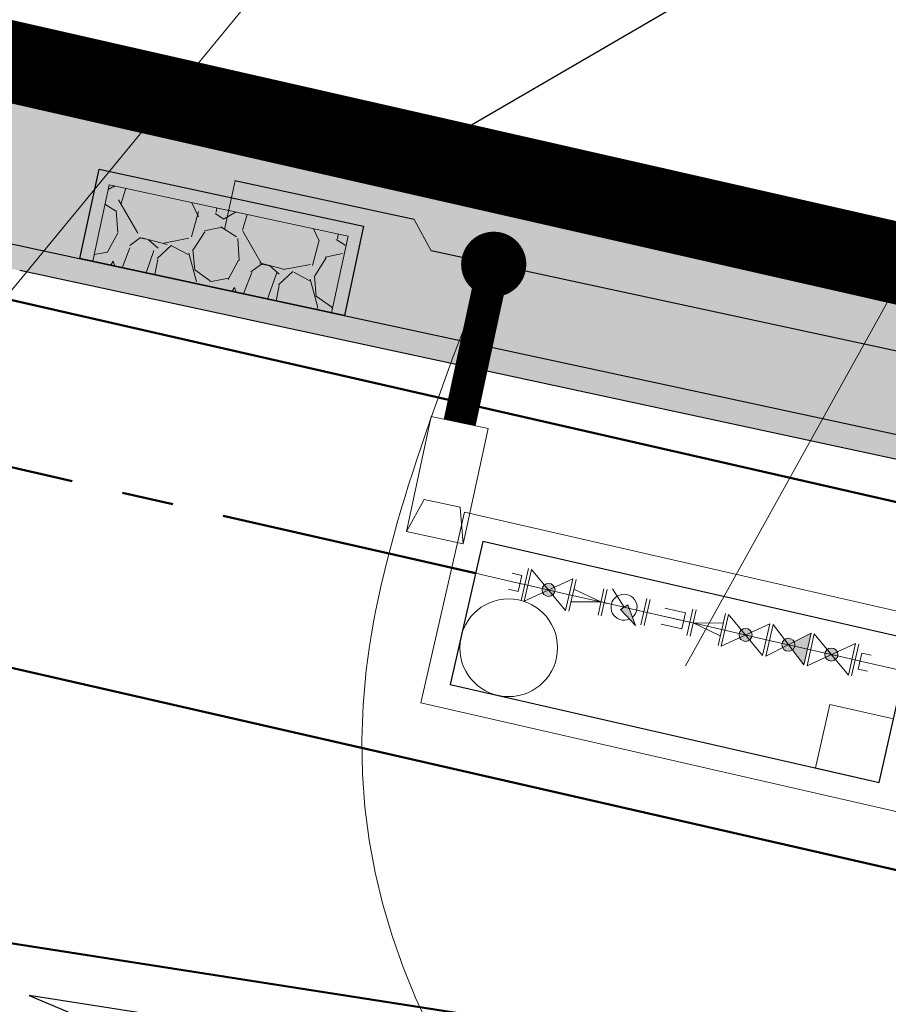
# Model space of a CAD drawing. Header units: metres. Extents: x 964 to 7125, y -212 to 9570.
# Tile 40 of 185: x 1659.32 to 1664.65, y 274.75 to 280.79. Entities that reach past the tile are written whole.
import ezdxf
from ezdxf import colors
from ezdxf.entities.mleader import LeaderData, LeaderLine
from ezdxf.enums import TextEntityAlignment as Align
from ezdxf.math import Vec2, Vec3

# ---------------------------------------------------------------- set-up
doc = ezdxf.new("R2010")
doc.units = ezdxf.units.M
for name, pattern in [('3901', [0]), ('CENTER', [50.800000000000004, 31.75, -6.35, 6.35, -6.35]), ('CENTER2', [1.125, 0.75, -0.125, 0.125, -0.125]), ('CIĄGłA', [0])]:
    doc.linetypes.add(name, pattern=pattern)
for name, color, linetype, lineweight in [('_IE', 240, 'Continuous', 9), ('AGP1_granica_opracow', 7, 'Continuous', 15), ('AGP1_HATCH', 7, 'Continuous', 5), ('AGP1_KRAWEZNIKI GRUBOŚCI', 7, 'Continuous', 15), ('AGP1_KRAWEZNIKI NOWE', 7, 'Continuous', 30), ('AGP1_OPISY', 7, 'Continuous', 13), ('IS-G', 40, 'Continuous', 50), ('IS-G-opis', 46, 'Continuous', 30), ('IS-KD-brudna', 96, 'Continuous', 50), ('IS-KD-opis', 96, 'Continuous', 30), ('IS-KS', 34, 'Continuous', 50), ('IS-KS-opis-rzedne', 36, 'Continuous', 30), ('IS-W-opis', 166, 'Continuous', 30), ('IS-W-przylacze', 162, 'CENTER', 50), ('IS-W-przylacze-armatura', 162, 'Continuous', 30)]:
    doc.layers.add(name, color=color, linetype=linetype, lineweight=lineweight)
doc.layers.add('Dzialki', color=7, linetype='Continuous')
doc.layers.add('OT_Ogrodzenia', color=7, linetype='Continuous')
doc.layers.add('IS-pomocnicza', color=254, linetype='Continuous', lineweight=0, plot=False)
doc.layers.add('IS-viewport', color=254, linetype='Continuous', lineweight=0, plot=False)
doc.styles.add('ARIAL', font='arial.ttf')
doc.styles.add('IS-0.6', font='simplex.shx', dxfattribs={"width": 0.6})
doc.styles.get("Standard").update_dxf_attribs({"font": 'arial.ttf'})

# ---------------------------------------------------------------- blocks, each defined once
blk = doc.blocks.new('A$C1EDB43C0')
at = {"color": 0, "linetype": 'ByBlock', "lineweight": -2}
for p, q in [((-10.00000000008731, 100), (-10.00000000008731, -100)), ((-40.00000000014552, 50), (-100.0000000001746, 50)), ((-40.00000000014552, 50), (-40.00000000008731, -50)), ((-10.0000000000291, 0), (-40.00000000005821, 0)), ((-40.00000000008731, -50), (-100.0000000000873, -50))]:
    blk.add_line(p, q, dxfattribs=at)
at = {"layer": 'IS-pomocnicza', "lineweight": 0}
blk.add_line((0, 0), (-60, 0), dxfattribs=at)
blk = doc.blocks.new('A$C2F3940C4')
at = {"color": 0, "linetype": 'ByBlock', "lineweight": -2}
for p, q in [((10.0000000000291, 100), (9.999999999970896, -100)), ((190.0000000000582, 82.5), (190.0000000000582, -82.5)), ((10.0000000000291, 40), (190.0000000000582, 0)), ((10.0000000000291, -40), (190.0000000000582, 0))]:
    blk.add_line(p, q, dxfattribs=at)
at = {"layer": 'IS-pomocnicza', "lineweight": 0}
blk.add_line((0, 0), (200.0000000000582, 0), dxfattribs=at)
blk = doc.blocks.new('A$C4927070E')
at = {"color": 0, "linetype": 'ByBlock', "lineweight": -2}
for p, q in [((9.999999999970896, 82.50000048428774), (9.999999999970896, -82.49999955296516)), ((279.99999979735, 82.50000048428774), (279.99999979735, -82.49999955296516)), ((9.999999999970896, 0), (219.9999992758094, 0)), ((239.9999997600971, 49.99999981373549), (110.0000000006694, 49.99999981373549)), ((239.9999997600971, 49.99999981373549), (239.9999997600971, -49.99999981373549)), ((239.9999997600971, 0), (279.99999979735, 0)), ((239.9999997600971, -49.99999981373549), (110.0000000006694, -49.99999981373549))]:
    blk.add_line(p, q, dxfattribs=at)
at = {"layer": 'IS-pomocnicza', "lineweight": 0}
blk.add_line((0, 0), (289.9999997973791, 0), dxfattribs=at)
blk = doc.blocks.new('A$C21D14F56')
at = {"linetype": 'ByBlock', "lineweight": 0}
h = blk.add_hatch(color=0, dxfattribs=at)
edge = h.paths.add_edge_path()
edge.add_arc((140.0000000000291, -1.455191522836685e-11), 40.00000000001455, 1.866300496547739e-14, 360)
at = {"color": 0, "linetype": 'ByBlock', "lineweight": -2}
blk.add_lwpolyline([(10.0000000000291, -100), (10.0000000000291, 100), (270.0000000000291, -100), (270.0000000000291, 100), (10.0000000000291, -100)], dxfattribs=at)
blk.add_circle((140.0000000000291, 0), 40, dxfattribs=at)
at = {"layer": 'IS-pomocnicza', "lineweight": 0}
blk.add_line((0, 0), (280.0000000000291, -1.455191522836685e-11), dxfattribs=at)
blk = doc.blocks.new('A$C603F6E9F')
at = {"linetype": 'ByBlock', "lineweight": 0}
blk.add_hatch(color=0, dxfattribs=at).paths.add_polyline_path([(116.1438193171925, 18.85618120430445), (153.8561809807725, -18.85618045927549), (229.2809043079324, 94.28090453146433)])
at = {"color": 0, "linetype": 'ByBlock', "lineweight": -2}
for p, q in [((9.999999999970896, 82.50000048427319), (9.999999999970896, -82.49999955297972)), ((260.0000004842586, 82.50000048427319), (260.0000004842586, -82.49999955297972)), ((9.999999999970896, -1.455191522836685e-11), (54.99999977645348, -1.455191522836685e-11)), ((134.9999997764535, -1.455191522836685e-11), (40.71909599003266, -94.28090378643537)), ((214.9999997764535, -1.455191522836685e-11), (260.0000004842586, -1.455191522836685e-11))]:
    blk.add_line(p, q, dxfattribs=at)
blk.add_lwpolyline([(116.1438193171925, 18.85618120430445), (229.2809043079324, 94.28090453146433), (153.8561809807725, -18.85618045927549)], close=True, dxfattribs=at)
blk.add_arc((134.9999997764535, -1.455191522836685e-11), 80, 52.76838272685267, 37.23161727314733, dxfattribs=at)
at = {"layer": 'IS-pomocnicza', "lineweight": 0}
blk.add_line((0, 0), (270.0000004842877, -1.455191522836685e-11), dxfattribs=at)
blk = doc.blocks.new('A$C736746F5')
at = {"linetype": 'ByBlock', "lineweight": 0}
h = blk.add_hatch(color=0, dxfattribs=at)
edge = h.paths.add_edge_path()
edge.add_line((0.1607288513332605, 0.02560737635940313), (0.25, 0.09999999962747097))
edge.add_line((0.25, 0.09999999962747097), (0.25, -0.09999999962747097))
edge.add_line((0.25, -0.09999999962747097), (0.1607288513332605, -0.02560737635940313))
edge.add_arc((0.1299999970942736, 0), 0.04000000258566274, 320.1944312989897, 399.8055687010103)
blk.add_hatch(color=0, dxfattribs=at).paths.add_polyline_path([(0.08999999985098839, 0, -1), (0.1699999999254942, 0, -1)])
at = {"color": 0, "linetype": 'ByBlock', "lineweight": -2}
blk.add_lwpolyline([(0.009999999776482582, 0.09999999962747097), (0.009999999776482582, -0.09999999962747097), (0.25, 0.09999999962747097), (0.25, -0.09999999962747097), (0.009999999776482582, 0.09999999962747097)], dxfattribs=at)
blk.add_circle((0.1299999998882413, 0), 0.04, dxfattribs=at)
at = {"layer": 'IS-pomocnicza', "lineweight": 0}
blk.add_line((0, 0), (0.2599999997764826, 0), dxfattribs=at)
blk = doc.blocks.new('A$C6C616C5C')
at = {"color": 0, "linetype": 'ByBlock', "lineweight": 15}
for p, q in [((0, 0), (0.2600000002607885, 0)), ((2.439999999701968, 0), (2.700000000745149, 0))]:
    blk.add_line(p, q, dxfattribs=at).dxf.unprotected_set("ltscale", 0)
at = {"color": 0, "linetype": 'ByBlock', "lineweight": 9}
for points in [[(-0.1499999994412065, 0.8499999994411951), (2.850000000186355, 0.8499999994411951), (2.850000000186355, -0.3500000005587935), (-0.1499999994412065, -0.3500000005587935)], [(2.300000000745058, 0.3000000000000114), (2.700000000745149, 0.3000000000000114), (2.700000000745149, 0.6999999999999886), (2.300000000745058, 0.6999999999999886)]]:
    blk.add_lwpolyline(points, close=True, dxfattribs=at).dxf.unprotected_set("ltscale", 0)
at = {"color": 0, "linetype": 'ByBlock', "lineweight": -2}
blk.add_lwpolyline([(0, 0.6999999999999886), (2.700000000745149, 0.6999999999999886), (2.700000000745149, -0.2000000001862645), (0, -0.2000000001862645)], close=True, dxfattribs=at).dxf.unprotected_set("ltscale", 0)
at = {"color": 0, "linetype": 'ByBlock', "lineweight": 9}
blk.add_circle((0.2999999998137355, 0.3999999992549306), 0.3, dxfattribs=at).dxf.unprotected_set("ltscale", 0)
at = {"color": 0, "linetype": 'ByBlock', "lineweight": 15, "yscale": 0.001, "zscale": 0.001, "rotation": 180}
for name, p, xscale in [('A$C1EDB43C0', (0.3199999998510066, 0), -0.001), ('A$C21D14F56', (0.3199999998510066, 0), -0.001), ('A$C2F3940C4', (0.6000000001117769, 0), -0.001), ('A$C4927070E', (1.069999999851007, 0), -0.001), ('A$C21D14F56', (1.560000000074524, 0), -0.001), ('A$C21D14F56', (2.099999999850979, 0), -0.001), ('A$C1EDB43C0', (2.38000000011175, 0), 0.001)]:
    blk.add_blockref(name, p, dxfattribs=dict(at, xscale=xscale)).dxf.unprotected_set("ltscale", 0)
at = {"color": 0, "linetype": 'ByBlock', "lineweight": 15, "yscale": 0.001, "zscale": 0.001}
for name, p, xscale in [('A$C603F6E9F', (0.8000000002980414, 0), 0.001), ('A$C2F3940C4', (1.560000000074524, 0), -0.001)]:
    blk.add_blockref(name, p, dxfattribs=dict(at, xscale=xscale)).dxf.unprotected_set("ltscale", 0)
at = {"color": 0, "linetype": 'ByBlock', "lineweight": 15}
blk.add_blockref('A$C736746F5', (1.840000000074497, 0), dxfattribs=at).dxf.unprotected_set("ltscale", 0)
blk = doc.blocks.new('*U127')
at = {"color": 0, "linetype": 'Continuous', "lineweight": -2}
blk.add_lwpolyline([(0.9255927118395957, -0.4829887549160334), (-1.038607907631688, -0.1062714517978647), (-0.1035972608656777, -0.5401551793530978)], dxfattribs=at)
at = {"layer": 'IS-viewport'}
blk.add_line((-0.9821003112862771, 0.1883586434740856), (0.9821003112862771, -0.1883586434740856), dxfattribs=at)
at = {"color": 0, "linetype": 'Continuous', "lineweight": -2, "style": 'IS-0.6', "width": 0.6}
blk.add_attdef('OPIS-POD', text='', height=0.9999999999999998, rotation=349.1429874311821, dxfattribs=at).set_placement((0.2807440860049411, 1.463797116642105), align=Align.TOP_CENTER)
blk.add_attdef('OPIS-L', text='', height=0.9999999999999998, rotation=349.1429874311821, dxfattribs=at).set_placement((-1.682138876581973, -0.8071257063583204), align=Align.RIGHT)
blk.add_attdef('OPIS-P', (1.264162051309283, -1.372201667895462), '', height=0.9999999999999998, rotation=349.1429874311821, dxfattribs=at)
blk = doc.blocks.new('_None', base_point=(2.5, 0))
blk = doc.blocks.new('IS-opis-studni-P-0.6')
at = {"color": 0, "linetype": 'Continuous', "lineweight": 15, "transparency": 16777216}
blk.add_line((0, 0), (3.5, 0), dxfattribs=at)
at = {"color": 0, "linetype": 'Continuous', "lineweight": -2, "transparency": 16777216, "style": 'IS-0.6', "width": 0.6}
for p in [(1.75, 0.25), (1.75, -1.25), (1.75, -2.5)]:
    blk.add_attdef('000,00', text='', height=1, dxfattribs=at).set_placement(p, align=Align.CENTER)
blk.add_attdef('S0', text='', height=1.25, dxfattribs=at).set_placement((3.75, 0), align=Align.MIDDLE_LEFT)

msp = doc.modelspace()

# ---------------------------------------------------------------- hatches: boundary and pattern name
at = {"layer": 'AGP1_HATCH', "transparency": 33554625}
h = msp.add_hatch(dxfattribs=at)
h.set_pattern_fill('GRASS', color=8, scale=0.02)
h.set_pattern_definition([(90, (-261.6057629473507, 0), (-0.3592102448, 0.3592102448), [0.09525, -0.6231704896]), (45, (-261.6057629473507, 0), (-0.3592102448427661, 0.3592102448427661), [0.09525, -0.41275]), (135, (-261.6057629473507, 0), (-0.3592102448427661, -0.3592102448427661), [0.09525, -0.41275])])
edge = h.paths.add_edge_path()
edge.add_line((1656.421609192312, 281.1750997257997), (1656.12732490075, 280.1037389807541))
edge.add_arc((1693.613011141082, 442.3996465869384), 166.5687194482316, 256.9943948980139, 258.1500133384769)
edge.add_line((1659.408129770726, 279.380738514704), (1659.687923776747, 279.3204852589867))
edge.add_line((1659.687923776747, 279.3204852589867), (1659.805812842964, 279.8679188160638))
edge.add_line((1659.805812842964, 279.8679188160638), (1661.428610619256, 279.5184515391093))
edge.add_line((1661.428610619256, 279.5184515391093), (1661.310721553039, 278.9710179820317))
edge.add_line((1661.310721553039, 278.9710179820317), (1671.858992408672, 276.6994623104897))
edge.add_line((1671.858992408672, 276.6994623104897), (1672.890124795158, 277.4314030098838))
edge.add_line((1672.890124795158, 277.4314030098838), (1656.421609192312, 281.1750997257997))
edge = h.paths.add_edge_path()
edge.add_line((1672.890124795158, 277.4314030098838), (1671.858992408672, 276.6994623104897))
edge.add_line((1671.858992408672, 276.6994623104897), (1700.067020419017, 270.6249021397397))
edge.add_arc((1697.571881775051, 261.9819229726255), 8.995932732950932, -9.899978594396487, 73.89711847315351, ccw=False)
edge.add_line((1706.433859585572, 260.4352636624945), (1699.674548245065, 230.8202579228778))
edge.add_line((1699.674548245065, 230.8202579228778), (1699.038714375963, 230.9653696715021))
edge.add_line((1699.038714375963, 230.9653696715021), (1697.659528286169, 224.9226379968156))
edge.add_line((1697.659528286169, 224.9226379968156), (1693.427565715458, 225.8885363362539))
edge.add_line((1693.427565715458, 225.8885363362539), (1694.802276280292, 231.9116583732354))
edge.add_line((1694.802276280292, 231.9116583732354), (1691.417076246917, 230.9890328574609))
edge.add_line((1691.417076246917, 230.9890328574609), (1687.619809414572, 231.8557167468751))
edge.add_line((1687.619809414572, 231.8557167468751), (1687.208875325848, 230.0552605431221))
edge.add_line((1687.208875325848, 230.0552605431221), (1682.488514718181, 231.1293036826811))
edge.add_line((1682.488514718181, 231.1293036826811), (1682.900170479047, 232.9329218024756))
edge.add_line((1682.900170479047, 232.9329218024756), (1676.827230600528, 234.319002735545))
edge.add_line((1676.827230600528, 234.319002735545), (1675.092447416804, 235.4907377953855))
edge.add_arc((1674.59275734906, 234.8031445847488), 0.8499850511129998, 53.99321822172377, 167.1431079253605)
edge.add_line((1673.764082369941, 234.992280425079), (1672.473484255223, 229.3376865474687))
edge.add_line((1672.473484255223, 229.3376865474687), (1668.330036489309, 230.2833823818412))
edge.add_line((1668.330036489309, 230.2833823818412), (1668.697188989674, 231.8920150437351))
edge.add_line((1668.697188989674, 231.8920150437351), (1649.540477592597, 236.2643211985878))
edge.add_line((1649.540477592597, 236.2643211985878), (1649.540154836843, 236.2643948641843))
edge.add_line((1649.540154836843, 236.2643948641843), (1649.974062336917, 238.1655061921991))
edge.add_line((1649.974062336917, 238.1655061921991), (1646.074028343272, 239.0556455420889))
edge.add_line((1646.074028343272, 239.0556455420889), (1646.786081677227, 242.1754179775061))
edge.add_line((1646.786081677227, 242.1754179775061), (1651.996839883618, 262.8037986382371))
edge.add_arc((1649.233634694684, 263.5017936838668), 2.849999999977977, 345.8234528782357, 357.692915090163)
edge.add_line((1652.081324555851, 263.3870659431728), (1652.175551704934, 265.7259047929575))
edge.add_line((1652.175551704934, 265.7259047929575), (1643.651609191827, 234.6850997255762))
edge.add_line((1643.651609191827, 234.6850997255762), (1698.061609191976, 222.3150997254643))
edge.add_line((1698.061609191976, 222.3150997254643), (1709.121609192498, 269.1950997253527))
edge.add_line((1709.121609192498, 269.1950997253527), (1672.890124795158, 277.4314030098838))
at = {"layer": 'AGP1_HATCH', "transparency": 33554477}
h = msp.add_hatch(color=8, dxfattribs=at)
h.dxf.hatch_style = 1
h.paths.add_polyline_path([(1695.781931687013, 225.8640364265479), (1694.027059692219, 226.2645664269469), (1695.2442260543, 231.597427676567), (1696.999097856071, 231.1968974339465)], flags=16)
edge = h.paths.add_edge_path()
edge.add_arc((1698.717042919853, 465.5645542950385), 190.2882127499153, 257.0703403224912, 258.0782477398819)
edge.add_line((1659.408129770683, 279.3807385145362), (1700.062718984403, 270.6258284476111))
edge.add_line((1700.062718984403, 270.6258284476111), (1700.067878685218, 270.6246543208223))
edge.add_arc((1697.571881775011, 261.981922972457), 8.99593273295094, -9.899978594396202, 73.8914287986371, ccw=False)
edge.add_line((1706.433859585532, 260.4352636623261), (1699.674548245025, 230.8202579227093))
edge.add_line((1699.674548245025, 230.8202579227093), (1699.038714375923, 230.9653696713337))
edge.add_line((1699.038714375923, 230.9653696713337), (1697.659528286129, 224.9226379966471))
edge.add_line((1697.659528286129, 224.9226379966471), (1693.429270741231, 225.8924517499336))
edge.add_line((1693.429270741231, 225.8924517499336), (1694.808442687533, 231.9351207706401))
edge.add_line((1694.808442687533, 231.9351207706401), (1694.802276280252, 231.911658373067))
edge.add_line((1694.802276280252, 231.911658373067), (1691.417076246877, 230.9890328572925))
edge.add_line((1691.417076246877, 230.9890328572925), (1687.619809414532, 231.855716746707))
edge.add_line((1687.619809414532, 231.855716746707), (1687.208875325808, 230.0552605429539))
edge.add_line((1687.208875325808, 230.0552605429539), (1682.488514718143, 231.1293036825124))
edge.add_line((1682.488514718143, 231.1293036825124), (1682.900170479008, 232.9329218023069))
edge.add_line((1682.900170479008, 232.9329218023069), (1676.827230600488, 234.3190027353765))
edge.add_line((1676.827230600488, 234.3190027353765), (1675.092447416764, 235.4907377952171))
edge.add_arc((1674.59275734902, 234.8031445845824), 0.8499850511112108, 53.99321822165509, 167.1431079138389)
edge.add_line((1673.764082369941, 234.9922804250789), (1672.473484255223, 229.3376865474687))
edge.add_line((1672.473484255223, 229.3376865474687), (1668.330036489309, 230.2833823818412))
edge.add_line((1668.330036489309, 230.2833823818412), (1668.697188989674, 231.8920150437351))
edge.add_line((1668.697188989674, 231.8920150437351), (1649.540477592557, 236.2643211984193))
edge.add_line((1649.540477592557, 236.2643211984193), (1649.540209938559, 236.2646362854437))
edge.add_line((1649.540209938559, 236.2646362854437), (1649.974117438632, 238.1657476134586))
edge.add_line((1649.974117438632, 238.1657476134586), (1646.074028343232, 239.0556455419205))
edge.add_line((1646.074028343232, 239.0556455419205), (1646.786081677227, 242.1754179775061))
edge.add_line((1646.786081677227, 242.1754179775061), (1651.996839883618, 262.8037986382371))
edge.add_arc((1649.233634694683, 263.5017936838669), 2.849999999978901, 345.8234528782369, 357.6929150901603)
edge.add_line((1652.081324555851, 263.3870659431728), (1652.176031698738, 265.7378188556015))
edge.add_line((1652.176031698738, 265.7378188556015), (1652.3519190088, 266.3773577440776))
edge.add_line((1652.3519190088, 266.3773577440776), (1652.231202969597, 263.3810276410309))
edge.add_arc((1649.233634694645, 263.501793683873), 3.000000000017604, 345.82345287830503, 357.69291509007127, ccw=False)
edge.add_line((1652.142271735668, 262.767062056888), (1646.932321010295, 242.1420404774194))
edge.add_line((1646.932321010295, 242.1420404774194), (1649.857107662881, 241.4744904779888))
edge.add_arc((1649.632042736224, 240.497337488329), 1.002737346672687, -9.8722114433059, 77.02943066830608, ccw=False)
edge.add_line((1650.619932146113, 240.3254168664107), (1649.720050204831, 236.3771931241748))
edge.add_line((1649.720050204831, 236.3771931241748), (1672.72777492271, 231.1259360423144))
edge.add_line((1672.72777492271, 231.1259360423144), (1673.617843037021, 235.0256579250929))
edge.add_arc((1674.59275734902, 234.8031445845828), 0.9999850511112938, 54.147005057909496, 167.143107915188, ccw=False)
edge.add_line((1675.178456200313, 235.6136548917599), (1676.887949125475, 234.4590017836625))
edge.add_line((1676.887949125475, 234.4590017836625), (1691.413853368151, 231.143625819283))
edge.add_line((1691.413853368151, 231.143625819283), (1694.840114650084, 232.077442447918))
edge.add_line((1694.840114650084, 232.077442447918), (1699.561685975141, 230.999872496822))
edge.add_line((1699.561685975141, 230.999872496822), (1706.286755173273, 260.464850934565))
edge.add_arc((1697.571881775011, 261.9819229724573), 8.845932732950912, 350.1249919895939, 433.863969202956)
edge.add_line((1700.030332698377, 270.4793664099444), (1659.317902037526, 279.2464152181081))
edge.add_arc((1693.613011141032, 442.3996465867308), 166.7187194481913, 256.9978913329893, 258.1291453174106, ccw=False)
edge.add_line((1656.103480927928, 279.9552974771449), (1656.139164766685, 280.1010047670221))
h = msp.add_hatch(color=8, dxfattribs=at)
h.dxf.hatch_style = 1
h.paths.add_polyline_path([(1659.687924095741, 279.3204851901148), (1659.805816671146, 279.8679350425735), (1661.428614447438, 279.5184677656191), (1661.310721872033, 278.9710179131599)])
at = {"layer": 'AGP1_HATCH'}
h = msp.add_hatch(dxfattribs=at)
h.set_pattern_fill('GRAVEL', color=8, scale=0.03, angle=77.84702874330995)
h.set_pattern_definition([(305.8598162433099, (4103113.198579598, -7531111.268514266), (5.420960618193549, -7.403145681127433), [0.102516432, -10.1491450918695]), (262.8167697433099, (4103113.258634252, -7531111.351599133), (1.180094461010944, 9.09949213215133), [0.1759214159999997, -17.41621466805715]), (210.3574758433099, (4103113.236636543, -7531111.526139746), (9.798332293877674, 5.684629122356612), [0.124044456, -12.28041683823]), (345.1207177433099, (4103113.360304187, -7531111.856764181), (-14.73803857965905, 3.953285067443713), [0.1602013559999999, -15.85993122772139]), (10.6806829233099, (4103113.515133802, -7531111.897901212), (-9.741164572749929, -1.799596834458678), [0.1570901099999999, -15.55194232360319]), (75.12071774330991, (4103113.669502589, -7531111.868786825), (-3.953285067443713, -14.73803857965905), [0.1602013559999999, -15.85993122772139]), (115.5412692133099, (4103113.710639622, -7531111.713957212), (5.363792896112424, -11.28817796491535), [0.211858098, -20.9739345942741]), (150.1023571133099, (4103113.619294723, -7531111.52280311), (-15.26537557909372, 8.743658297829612), [0.2000158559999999, -19.80157698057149]), (199.2765943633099, (4103113.445897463, -7531111.423104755), (-10.96734174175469, -3.873947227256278), [0.1607438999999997, -15.91366370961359]), (253.0833870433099, (4103113.294165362, -7531111.476171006), (2.509522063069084, 8.033733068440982), [0.1835139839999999, -8.992181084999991]), (300.2444665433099, (4103113.240766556, -7531111.651744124), (6.269133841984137, -10.70367324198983), [0.237323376, -23.4950317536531]), (216.6611035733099, (4103113.526567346, -7531111.120894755), (-5.59246378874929, -4.251951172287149), [0.08100136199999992, -8.019169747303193]), (249.31626314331, (4103113.461589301, -7531111.169259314), (3.575281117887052, 9.36316062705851), [0.1541045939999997, -15.25639169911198]), (302.8470287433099, (4103113.407157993, -7531111.313431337), (0.7449228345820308, -0.160418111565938), [0.1077628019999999, -0.9698679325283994]), (281.0456192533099, (4103113.306537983, -7531111.346325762), (-0.6877551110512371, 4.045450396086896), [0.05803239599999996, -5.745186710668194]), (9.648438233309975, (4103113.317656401, -7531111.403282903), (-2.395186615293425, -0.2636685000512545), [0.08206968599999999, -4.021425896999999]), (108.8107852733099, (4103113.398565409, -7531111.389527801), (-1.008591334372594, 2.555604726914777), [0.1332958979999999, -4.309889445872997]), (239.4120799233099, (4103113.35558507, -7531111.263351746), (1.065759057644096, 1.329427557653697), [0.09638614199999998, -2.3132694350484]), (94.2365690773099, (4103113.224613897, -7531111.835338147), (-0.6305873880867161, 7.930482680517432), [0.1350263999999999, -13.36764800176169]), (148.1932046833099, (4103113.214638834, -7531111.700680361), (7.55247873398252, -4.744290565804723), [0.1132796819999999, -11.21466470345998]), (11.04561925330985, (4103113.206600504, -7531111.231268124), (-4.045450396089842, -0.6877551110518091), [0.11606403, -5.687155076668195]), (61.45748841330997, (4103113.320514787, -7531111.20903129), (-3.838949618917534, -6.967974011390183), [0.1350263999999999, -13.36764800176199]), (57.29098352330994, (4103113.686466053, -7531111.934797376), (-2.291936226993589, -3.403777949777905), [0.1302105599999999, -6.380320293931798]), (12.62216934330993, (4103113.756828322, -7531111.82523481), (-8.996241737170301, -1.960014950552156), [0.1091016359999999, -10.80107801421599]), (144.6484382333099, (4103113.953127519, -7531111.384237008), (-3.403777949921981, 2.291936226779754), [0.11606403, -5.687155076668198]), (95.20105338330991, (4103113.85846341, -7531111.317083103), (0.8942558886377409, -10.32566929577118), [0.1277348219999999, -12.64571279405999]), (147.2909835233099, (4103113.874522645, -7531111.749249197), (3.403777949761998, -2.291936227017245), [0.06510527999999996, -6.445425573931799]), (179.1569612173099, (4103113.943502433, -7531111.428932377), (-3.140109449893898, -0.1032503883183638), [0.03885437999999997, -3.846598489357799]), (243.8107852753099, (4103113.90465211, -7531111.4283607), (1.226177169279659, 2.074350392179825), [0.15709011, -2.9847163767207]), (263.8560347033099, (4103113.835322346, -7531111.569324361), (0.8592582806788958, 7.609646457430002), [0.1455800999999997, -14.41240945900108]), (21.5370962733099, (4103113.465608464, -7531111.40396543), (-1.650263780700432, -0.424086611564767), [0.109897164, -2.637532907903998]), (71.00425533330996, (4103113.567832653, -7531111.363621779), (4.216953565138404, 12.34285196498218), [0.1918670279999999, -18.99480271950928]), (138.7924246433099, (4103113.630284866, -7531111.182203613), (4.572787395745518, -4.102618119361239), [0.07845247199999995, -7.766817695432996]), (167.8470287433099, (4103113.571262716, -7531111.130519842), (-0.9053409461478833, -0.5845047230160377), [0.04571999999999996, -0.7162799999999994]), (198.1034659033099, (4103113.809766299, -7531111.579410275), (5.856132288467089, 1.85676455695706), [0.105860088, -10.48018223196]), (125.8598162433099, (4103113.709146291, -7531111.6123047), (-5.420960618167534, 7.403145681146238), [0.205032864, -10.04662865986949]), (77.84702874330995, (4103113.589036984, -7531111.446134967), (-0.5845047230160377, 0.9053409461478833), [0.19812, -0.5638799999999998]), (43.15187524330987, (4103113.630745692, -7531111.252455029), (6.818640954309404, 6.326301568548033), [0.1204828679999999, -11.92779501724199]), (331.9016328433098, (4103113.718643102, -7531111.170052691), (2.81927322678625, -1.386595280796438), [0.110948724, -5.4364950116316]), (285.4930041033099, (4103113.816515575, -7531111.222308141), (4.401284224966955, -15.75771497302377), [0.1806435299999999, -17.88373932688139]), (253.2731074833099, (4103113.864769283, -7531111.396387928), (-2.83035828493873, -9.523578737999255), [0.1911088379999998, -18.91975393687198])])
h.paths.add_polyline_path([(1661.23251968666, 278.9878562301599), (1661.333560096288, 279.4571036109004), (1659.867187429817, 279.7728849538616), (1659.766126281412, 279.3036468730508)])

# ---------------------------------------------------------------- linework, layer by layer
at = {"layer": '_IE', "color": 8, "linetype": 'CIĄGłA', "lineweight": 0}
for p, q in [((1660.575105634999, 279.4976847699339), (1660.639404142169, 279.7962634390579)), ((1661.843239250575, 279.3678033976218), (1661.738719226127, 279.5595274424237))]:
    msp.add_line(p, q, dxfattribs=at)
at = {"layer": '_IE', "color": 8}
for p, q in [((1661.691925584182, 277.6460771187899), (1661.843934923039, 278.3519526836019)), ((1661.691925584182, 277.6460771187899), (1661.843934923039, 278.3519526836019)), ((1661.691925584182, 277.6460771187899), (1661.843934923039, 278.3519526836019)), ((1661.691925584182, 277.6460771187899), (1661.843934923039, 278.3519526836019)), ((1661.691925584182, 277.6460771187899), (1661.843934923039, 278.3519526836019)), ((1661.691925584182, 277.6460771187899), (1661.843934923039, 278.3519526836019)), ((1661.691925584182, 277.6460771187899), (1661.843934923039, 278.3519526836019)), ((1661.691925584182, 277.6460771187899), (1661.843934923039, 278.3519526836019)), ((1661.691925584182, 277.6460771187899), (1661.843934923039, 278.3519526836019)), ((1661.691925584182, 277.6460771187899), (1661.843934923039, 278.3519526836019)), ((1661.691925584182, 277.6460771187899), (1661.843934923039, 278.3519526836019)), ((1661.691925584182, 277.6460771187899), (1661.843934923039, 278.3519526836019)), ((1661.843934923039, 278.3519526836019), (1662.192278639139, 278.2769373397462)), ((1661.843934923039, 278.3519526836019), (1662.192278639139, 278.2769373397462)), ((1661.843934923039, 278.3519526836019), (1662.192278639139, 278.2769373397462)), ((1661.843934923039, 278.3519526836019), (1662.192278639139, 278.2769373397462)), ((1661.843934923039, 278.3519526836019), (1662.192278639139, 278.2769373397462)), ((1661.843934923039, 278.3519526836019), (1662.192278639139, 278.2769373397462)), ((1661.843934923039, 278.3519526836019), (1662.192278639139, 278.2769373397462)), ((1661.843934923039, 278.3519526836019), (1662.192278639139, 278.2769373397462)), ((1661.843934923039, 278.3519526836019), (1662.192278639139, 278.2769373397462)), ((1661.843934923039, 278.3519526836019), (1662.192278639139, 278.2769373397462)), ((1661.843934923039, 278.3519526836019), (1662.192278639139, 278.2769373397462)), ((1661.843934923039, 278.3519526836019), (1662.192278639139, 278.2769373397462)), ((1662.040269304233, 277.5710617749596), (1662.192278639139, 278.2769373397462)), ((1662.040269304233, 277.5710617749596), (1662.192278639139, 278.2769373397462)), ((1662.040269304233, 277.5710617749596), (1662.192278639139, 278.2769373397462)), ((1662.040269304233, 277.5710617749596), (1662.192278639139, 278.2769373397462)), ((1662.040269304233, 277.5710617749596), (1662.192278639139, 278.2769373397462)), ((1662.040269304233, 277.5710617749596), (1662.192278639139, 278.2769373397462)), ((1662.040269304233, 277.5710617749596), (1662.192278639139, 278.2769373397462)), ((1662.040269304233, 277.5710617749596), (1662.192278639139, 278.2769373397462)), ((1662.040269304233, 277.5710617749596), (1662.192278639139, 278.2769373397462)), ((1662.040269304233, 277.5710617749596), (1662.192278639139, 278.2769373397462)), ((1662.040269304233, 277.5710617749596), (1662.192278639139, 278.2769373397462)), ((1662.040269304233, 277.5710617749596), (1662.192278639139, 278.2769373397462)), ((1661.691925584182, 277.6460771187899), (1661.800614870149, 277.8425168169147)), ((1661.691925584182, 277.6460771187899), (1661.800614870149, 277.8425168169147)), ((1661.691925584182, 277.6460771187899), (1661.800614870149, 277.8425168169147)), ((1661.691925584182, 277.6460771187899), (1661.800614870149, 277.8425168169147)), ((1661.691925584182, 277.6460771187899), (1661.800614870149, 277.8425168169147)), ((1661.691925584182, 277.6460771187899), (1661.800614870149, 277.8425168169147)), ((1661.691925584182, 277.6460771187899), (1661.800614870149, 277.8425168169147)), ((1661.691925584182, 277.6460771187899), (1661.800614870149, 277.8425168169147)), ((1661.691925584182, 277.6460771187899), (1661.800614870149, 277.8425168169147)), ((1661.691925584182, 277.6460771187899), (1661.800614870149, 277.8425168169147)), ((1661.691925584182, 277.6460771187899), (1661.800614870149, 277.8425168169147)), ((1661.691925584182, 277.6460771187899), (1661.800614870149, 277.8425168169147)), ((1661.800614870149, 277.8425168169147), (1662.022070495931, 277.7948266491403)), ((1661.800614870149, 277.8425168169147), (1662.022070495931, 277.7948266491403)), ((1661.800614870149, 277.8425168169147), (1662.022070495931, 277.7948266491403)), ((1661.800614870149, 277.8425168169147), (1662.022070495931, 277.7948266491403)), ((1661.800614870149, 277.8425168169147), (1662.022070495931, 277.7948266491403)), ((1661.800614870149, 277.8425168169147), (1662.022070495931, 277.7948266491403)), ((1661.800614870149, 277.8425168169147), (1662.022070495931, 277.7948266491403)), ((1661.800614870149, 277.8425168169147), (1662.022070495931, 277.7948266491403)), ((1661.800614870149, 277.8425168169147), (1662.022070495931, 277.7948266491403)), ((1661.800614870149, 277.8425168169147), (1662.022070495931, 277.7948266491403)), ((1661.800614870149, 277.8425168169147), (1662.022070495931, 277.7948266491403)), ((1661.800614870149, 277.8425168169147), (1662.022070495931, 277.7948266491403)), ((1662.040269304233, 277.5710617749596), (1662.022070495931, 277.7948266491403)), ((1662.040269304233, 277.5710617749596), (1662.022070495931, 277.7948266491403)), ((1662.040269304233, 277.5710617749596), (1662.022070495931, 277.7948266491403)), ((1662.040269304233, 277.5710617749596), (1662.022070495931, 277.7948266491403)), ((1662.040269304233, 277.5710617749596), (1662.022070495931, 277.7948266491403)), ((1662.040269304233, 277.5710617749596), (1662.022070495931, 277.7948266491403)), ((1662.040269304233, 277.5710617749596), (1662.022070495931, 277.7948266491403)), ((1662.040269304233, 277.5710617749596), (1662.022070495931, 277.7948266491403)), ((1662.040269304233, 277.5710617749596), (1662.022070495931, 277.7948266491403)), ((1662.040269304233, 277.5710617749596), (1662.022070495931, 277.7948266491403)), ((1662.040269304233, 277.5710617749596), (1662.022070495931, 277.7948266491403)), ((1662.040269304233, 277.5710617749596), (1662.022070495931, 277.7948266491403)), ((1661.691925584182, 277.6460771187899), (1662.040269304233, 277.5710617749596)), ((1661.691925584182, 277.6460771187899), (1662.040269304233, 277.5710617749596)), ((1661.691925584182, 277.6460771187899), (1662.040269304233, 277.5710617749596)), ((1661.691925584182, 277.6460771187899), (1662.040269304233, 277.5710617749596)), ((1661.691925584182, 277.6460771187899), (1662.040269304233, 277.5710617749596)), ((1661.691925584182, 277.6460771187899), (1662.040269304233, 277.5710617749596)), ((1661.691925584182, 277.6460771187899), (1662.040269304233, 277.5710617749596)), ((1661.691925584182, 277.6460771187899), (1662.040269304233, 277.5710617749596)), ((1661.691925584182, 277.6460771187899), (1662.040269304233, 277.5710617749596)), ((1661.691925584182, 277.6460771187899), (1662.040269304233, 277.5710617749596)), ((1661.691925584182, 277.6460771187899), (1662.040269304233, 277.5710617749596)), ((1661.691925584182, 277.6460771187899), (1662.040269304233, 277.5710617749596))]:
    msp.add_line(p, q, dxfattribs=at)
at = {"layer": '_IE', "color": 8, "lineweight": 30, "ltscale": 3}
for points in [[(1661.738719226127, 279.5595274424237), (1660.639300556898, 279.7962857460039)], [(1676.890977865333, 276.1272935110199), (1661.843239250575, 279.3678033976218)]]:
    msp.add_lwpolyline(points, dxfattribs=at)
at = {"layer": '_IE', "color": 8, "lineweight": 5, "ltscale": 3, "const_width": 0.2, "elevation": 1.234760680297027e-10}
for points in [[(1662.298182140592, 279.3555105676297, 0.9999999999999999), (1662.156102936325, 279.2147501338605, 0.9999999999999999)], [(1662.298182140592, 279.3555105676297, 0.9999999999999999), (1662.156102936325, 279.2147501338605, 0.9999999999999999)], [(1662.298182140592, 279.3555105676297, 0.9999999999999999), (1662.156102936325, 279.2147501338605, 0.9999999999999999)], [(1662.298182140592, 279.3555105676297, 0.9999999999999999), (1662.156102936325, 279.2147501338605, 0.9999999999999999)], [(1662.298182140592, 279.3555105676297, 0.9999999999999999), (1662.156102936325, 279.2147501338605, 0.9999999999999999)], [(1662.298182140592, 279.3555105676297, 0.9999999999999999), (1662.156102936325, 279.2147501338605, 0.9999999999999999)], [(1662.298182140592, 279.3555105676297, 0.9999999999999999), (1662.156102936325, 279.2147501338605, 0.9999999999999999)], [(1662.298182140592, 279.3555105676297, 0.9999999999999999), (1662.156102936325, 279.2147501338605, 0.9999999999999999)], [(1662.298182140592, 279.3555105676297, 0.9999999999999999), (1662.156102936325, 279.2147501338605, 0.9999999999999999)], [(1662.298182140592, 279.3555105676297, 0.9999999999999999), (1662.156102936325, 279.2147501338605, 0.9999999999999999)], [(1662.298182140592, 279.3555105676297, 0.9999999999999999), (1662.156102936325, 279.2147501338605, 0.9999999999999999)], [(1662.280990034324, 279.200866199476, 0.9999999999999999), (1662.173295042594, 279.3693945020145, 0.9999999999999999)]]:
    msp.add_lwpolyline(points, format="xyb", close=True, dxfattribs=at)
at = {"layer": '_IE', "color": 8, "lineweight": 5, "ltscale": 3, "const_width": 0.2}
msp.add_lwpolyline([(1662.018106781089, 278.3144450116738), (1662.227142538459, 279.2851303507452)], dxfattribs=at)
msp.add_lwpolyline([(1662.018106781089, 278.3144450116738), (1662.227142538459, 279.2851303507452)], dxfattribs=at)
msp.add_lwpolyline([(1662.018106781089, 278.3144450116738), (1662.227142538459, 279.2851303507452)], dxfattribs=at)
msp.add_lwpolyline([(1662.018106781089, 278.3144450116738), (1662.227142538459, 279.2851303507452)], dxfattribs=at)
msp.add_lwpolyline([(1662.018106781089, 278.3144450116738), (1662.227142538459, 279.2851303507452)], dxfattribs=at)
msp.add_lwpolyline([(1662.018106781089, 278.3144450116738), (1662.227142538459, 279.2851303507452)], dxfattribs=at)
msp.add_lwpolyline([(1662.018106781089, 278.3144450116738), (1662.227142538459, 279.2851303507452)], dxfattribs=at)
msp.add_lwpolyline([(1662.018106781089, 278.3144450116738), (1662.227142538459, 279.2851303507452)], dxfattribs=at)
msp.add_lwpolyline([(1662.018106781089, 278.3144450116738), (1662.227142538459, 279.2851303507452)], dxfattribs=at)
msp.add_lwpolyline([(1662.018106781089, 278.3144450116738), (1662.227142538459, 279.2851303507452)], dxfattribs=at)
msp.add_lwpolyline([(1662.018106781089, 278.3144450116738), (1662.227142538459, 279.2851303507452)], dxfattribs=at)
msp.add_lwpolyline([(1662.018106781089, 278.3144450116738), (1662.227142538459, 279.2851303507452)], dxfattribs=at)
at = {"layer": '_IE', "color": 8}
msp.add_spline([(1662.191739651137, 279.2750989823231), (1661.444898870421, 276.7945206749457), (1672.128050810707, 265.8381957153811), (1677.324017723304, 254.2817948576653), (1678.219604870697, 252.9615162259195)], degree=3, dxfattribs=at)
at = {"layer": 'AGP1_granica_opracow', "color": 8, "linetype": 'CENTER2', "lineweight": 9, "ltscale": 5, "const_width": 0.5}
msp.add_lwpolyline([(1709.121609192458, 269.1950997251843), (1656.421609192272, 281.1750997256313), (1643.651609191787, 234.6850997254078), (1698.061609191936, 222.3150997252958), (1709.121609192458, 269.1950997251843)], dxfattribs=at)
at = {"layer": 'AGP1_KRAWEZNIKI GRUBOŚCI', "color": 8}
for points in [[(1661.310721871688, 278.9710179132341), (1661.428614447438, 279.5184677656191), (1659.805816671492, 279.8679350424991), (1659.687924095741, 279.3204851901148)], [(1661.232514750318, 278.9878597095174), (1661.333565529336, 279.4571024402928), (1659.867181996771, 279.7728861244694), (1659.766131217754, 279.3036433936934)]]:
    msp.add_lwpolyline(points, close=True, dxfattribs=at)
at = {"layer": 'AGP1_KRAWEZNIKI NOWE', "color": 8, "linetype": 'CIĄGłA'}
for p, q in [((1659.687924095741, 279.3204851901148), (1659.805816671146, 279.8679350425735)), ((1659.805816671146, 279.8679350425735), (1661.428614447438, 279.5184677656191)), ((1661.428614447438, 279.5184677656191), (1661.310721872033, 278.9710179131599)), ((1659.408129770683, 279.3807385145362), (1700.062718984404, 270.6258284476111)), ((1661.310721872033, 278.9710179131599), (1659.687924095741, 279.3204851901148)), ((1700.030332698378, 270.4793664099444), (1659.317902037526, 279.2464152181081))]:
    msp.add_line(p, q, dxfattribs=at)
msp.add_arc((1693.613011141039, 442.3996465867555), 166.5687194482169, 256.9978913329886, 258.1500133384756, dxfattribs=at)
at = {"layer": 'Dzialki', "color": 8, "const_width": 0.09}
msp.add_lwpolyline([(1709.121609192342, 269.195099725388), (1656.421609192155, 281.175099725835)], dxfattribs=at)
at = {"layer": 'IS-G', "color": 8}
msp.add_line((1692.576714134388, 271.4626169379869), (1659.22631818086, 279.0745470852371), dxfattribs=at)
at = {"layer": 'IS-KD-brudna', "color": 8}
msp.add_line((1665.60275290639, 274.1317472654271), (1657.305653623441, 275.4246612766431), dxfattribs=at)
at = {"layer": 'IS-KS', "color": 8}
msp.add_line((1690.989235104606, 269.5683689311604), (1656.435611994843, 277.4549249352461), dxfattribs=at)
at = {"layer": 'IS-W-przylacze', "color": 8, "ltscale": 0.05}
msp.add_line((1662.115292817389, 277.3894480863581), (1656.425656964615, 278.6880566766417), dxfattribs=at)
at = {"layer": 'OT_Ogrodzenia', "color": 251, "linetype": '3901', "true_color": 0x636466, "const_width": 0.09}
msp.add_lwpolyline([(1688.19490919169, 273.7294997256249), (1653.381609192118, 281.8850997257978)], dxfattribs=at)

# ---------------------------------------------------------------- block references
at = {"layer": 'IS-KD-opis', "color": 8}
ref = msp.add_blockref('*U127', (1660.409586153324, 274.9409840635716), dxfattribs=dict(at, rotation=2))
ref.add_attrib('OPIS-P', '0.16', (1661.691539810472, 273.4255320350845), dxfattribs={"layer": '0', "color": 0, "linetype": 'Continuous', "lineweight": -2, "height": 0.9999999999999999, "rotation": 351.1429874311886, "style": 'IS-0.6', "width": 0.6})
at = {"layer": 'IS-W-przylacze-armatura', "color": 8, "xscale": -1, "rotation": 167.14298793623}
msp.add_blockref('A$C6C616C5C', (1662.115292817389, 277.3894480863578), dxfattribs=at)

# ---------------------------------------------------------------- leaders
at = {"layer": 'AGP1_OPISY', "color": 8}
ml = msp.add_multileader_mtext('Standard', dxfattribs=at)
ml.set_content('ZNAK PODŚWIETLANY\\P"WJAZD/WYJAZD"', color=8, style='ARIAL')
ml.set_leader_properties()
ml.build(insert=Vec2(0, 0))
ml.multileader.update_dxf_attribs({"arrow_head_size": 1})
ctx = ml.context
ctx.base_point, ctx.char_height, ctx.arrow_head_size, ctx.landing_gap_size, ctx.plane_origin = Vec3(1685.848427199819, 293.7986883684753), 1, 1, 0.08, Vec3(1706.478403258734, 285.699049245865)
ctx.text_align_type = 1
notes = []
notes.append((ctx, [(0, (1, 1, 0), (1685.548143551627, 293.7986883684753), (1, 0), 0.3002836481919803, [(0, [(1660.875714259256, 279.4329491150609)], 0, [])])]))
ctx.mtext.insert, ctx.mtext.width, ctx.mtext.defined_height, ctx.mtext.alignment, ctx.mtext.flow_direction = Vec3(1693.516080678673, 294.3072149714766), 22.31043766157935, 9.297092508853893, 2, 5
at = {"layer": 'IS-G-opis', "color": 8}
ml = msp.add_multileader_mtext('Standard', dxfattribs=at)
ml.set_content('G1', color=8, style='IS-0.6')
ml.set_leader_properties(linetype='Continuous', lineweight=9)
ml.set_arrow_properties(name='NONE')
ml.build(insert=Vec2(0, 0))
ml.multileader.update_dxf_attribs({"has_dogleg": 0, "text_left_attachment_type": 6, "text_right_attachment_type": 6, "dogleg_length": 0, "arrow_head_size": 0.25})
ctx = ml.context
ctx.base_point, ctx.char_height, ctx.arrow_head_size, ctx.landing_gap_size, ctx.plane_origin, ctx.plane_x_axis, ctx.plane_y_axis = Vec3(1659.362554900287, 281.9317179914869), 1, 0.25, 0.25, Vec3(1635.952233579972, 297.1350629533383), Vec3(1, -5.419996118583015e-10), Vec3(5.419996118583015e-10, 1)
ctx.left_attachment, ctx.right_attachment = 6, 6
notes.append((ctx, [(0, (1, 1, 0), (1659.362554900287, 281.9317179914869), (1, -5.419996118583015e-10), 0, [(0, [(1658.581787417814, 280.0728625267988)], 0, [])])]))
ctx.mtext.insert, ctx.mtext.text_direction, ctx.mtext.rotation, ctx.mtext.line_spacing_style, ctx.mtext.flow_direction = Vec3(1659.612554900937, 283.1317179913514), Vec3(1, -5.419996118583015e-10), 6.283185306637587, 2, 5
ml = msp.add_multileader_mtext('Standard', dxfattribs=at)
ml.set_content('G2', color=8, style='IS-0.6')
ml.set_leader_properties(linetype='Continuous', lineweight=9)
ml.set_arrow_properties(name='NONE')
ml.build(insert=Vec2(0, 0))
ml.multileader.update_dxf_attribs({"has_dogleg": 0, "text_left_attachment_type": 6, "text_right_attachment_type": 6, "dogleg_length": 0, "arrow_head_size": 0.25})
ctx = ml.context
ctx.base_point, ctx.char_height, ctx.arrow_head_size, ctx.landing_gap_size, ctx.plane_origin, ctx.plane_x_axis, ctx.plane_y_axis = Vec3(1661.078480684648, 281.3285354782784), 1, 0.25, 0.25, Vec3(1639.757220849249, 296.1083668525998), Vec3(1, -5.419996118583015e-10), Vec3(5.419996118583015e-10, 1)
ctx.left_attachment, ctx.right_attachment = 6, 6
notes.append((ctx, [(0, (1, 1, 0), (1661.078480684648, 281.3285354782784), (1, -5.419996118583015e-10), 0, [(0, [(1659.22631818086, 279.0745470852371)], 0, [])])]))
ctx.mtext.insert, ctx.mtext.text_direction, ctx.mtext.rotation, ctx.mtext.line_spacing_style, ctx.mtext.flow_direction = Vec3(1661.328480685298, 282.5285354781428), Vec3(1, -5.419996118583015e-10), 6.283185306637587, 2, 5
at = {"layer": 'IS-KS-opis-rzedne', "color": 8}
ml = msp.add_multileader_block('Standard', dxfattribs=at)
ml.set_content('IS-opis-studni-P-0.6', color=8)
ml.set_attribute('S0', 'S1', width=0)
ml.set_attribute('000,00', '177,36', width=0)
ml.set_attribute('000,00', '175,75', width=0)
ml.set_attribute('000,00', '', width=0)
ml.set_leader_properties(linetype='Continuous', lineweight=9)
ml.set_arrow_properties(name='NONE')
ml.build(insert=Vec2(0, 0))
ml.multileader.update_dxf_attribs({"has_dogleg": 0, "text_left_attachment_type": 6, "text_right_attachment_type": 6, "dogleg_length": 0, "arrow_head_size": 5, "block_connection_type": 1})
ctx = ml.context
ctx.base_point, ctx.char_height, ctx.arrow_head_size, ctx.landing_gap_size, ctx.plane_origin = Vec3(1660.216310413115, 286.1633148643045), 20, 5, 5, Vec3(1662.657303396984, 274.3481562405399)
ctx.left_attachment, ctx.right_attachment, ctx.text_align_type, ctx.attachment_type = 6, 6, 2, 1
notes.append((ctx, [(1, (1, 1, 0), (1660.216310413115, 286.1633148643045), (1, 0), 0, [(0, [(1656.435611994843, 277.4549249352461)], 0, [])])]))
ctx.block.insert = Vec3(1660.216310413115, 286.1633148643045)
at = {"layer": 'IS-W-opis', "color": 8}
ml = msp.add_multileader_mtext('Standard', dxfattribs=at)
ml.set_content('SW', color=8, style='IS-0.6')
ml.set_leader_properties(linetype='Continuous', lineweight=9)
ml.set_arrow_properties(name='NONE')
ml.build(insert=Vec2(0, 0))
ml.multileader.update_dxf_attribs({"has_dogleg": 0, "text_left_attachment_type": 6, "text_right_attachment_type": 6, "dogleg_length": 0, "arrow_head_size": 0.25})
ctx = ml.context
ctx.base_point, ctx.char_height, ctx.arrow_head_size, ctx.landing_gap_size, ctx.plane_origin, ctx.plane_x_axis, ctx.plane_y_axis = Vec3(1665.165513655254, 279.9952963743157), 1, 0.25, 0.25, Vec3(1641.361423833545, 294.5173661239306), Vec3(1, -5.419996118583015e-10), Vec3(5.419996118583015e-10, 1)
ctx.left_attachment, ctx.right_attachment = 6, 6
notes.append((ctx, [(0, (1, 1, 0), (1665.165513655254, 279.9952963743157), (1, -5.419996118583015e-10), 0, [(0, [(1663.403465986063, 276.8212250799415)], 0, [])])]))
ctx.mtext.insert, ctx.mtext.text_direction, ctx.mtext.rotation, ctx.mtext.line_spacing_style, ctx.mtext.flow_direction = Vec3(1665.415513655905, 281.1952963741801), Vec3(1, -5.419996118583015e-10), 6.283185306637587, 2, 5
for ctx, leaders in notes:
    for number, flags, end, landing, length, lines in leaders:
        leader = LeaderData()
        leader.index, (leader.has_last_leader_line, leader.has_dogleg_vector, leader.attachment_direction) = number, flags
        leader.last_leader_point, leader.dogleg_vector, leader.dogleg_length = Vec3(end), Vec3(landing), length
        for number, points, colour, breaks in lines:
            line = LeaderLine()
            line.index, line.vertices, line.color, line.breaks = number, Vec3.list(points), colors.encode_raw_color(colour), breaks
            leader.lines.append(line)
        ctx.leaders.append(leader)

doc.saveas('drawing.dxf')
